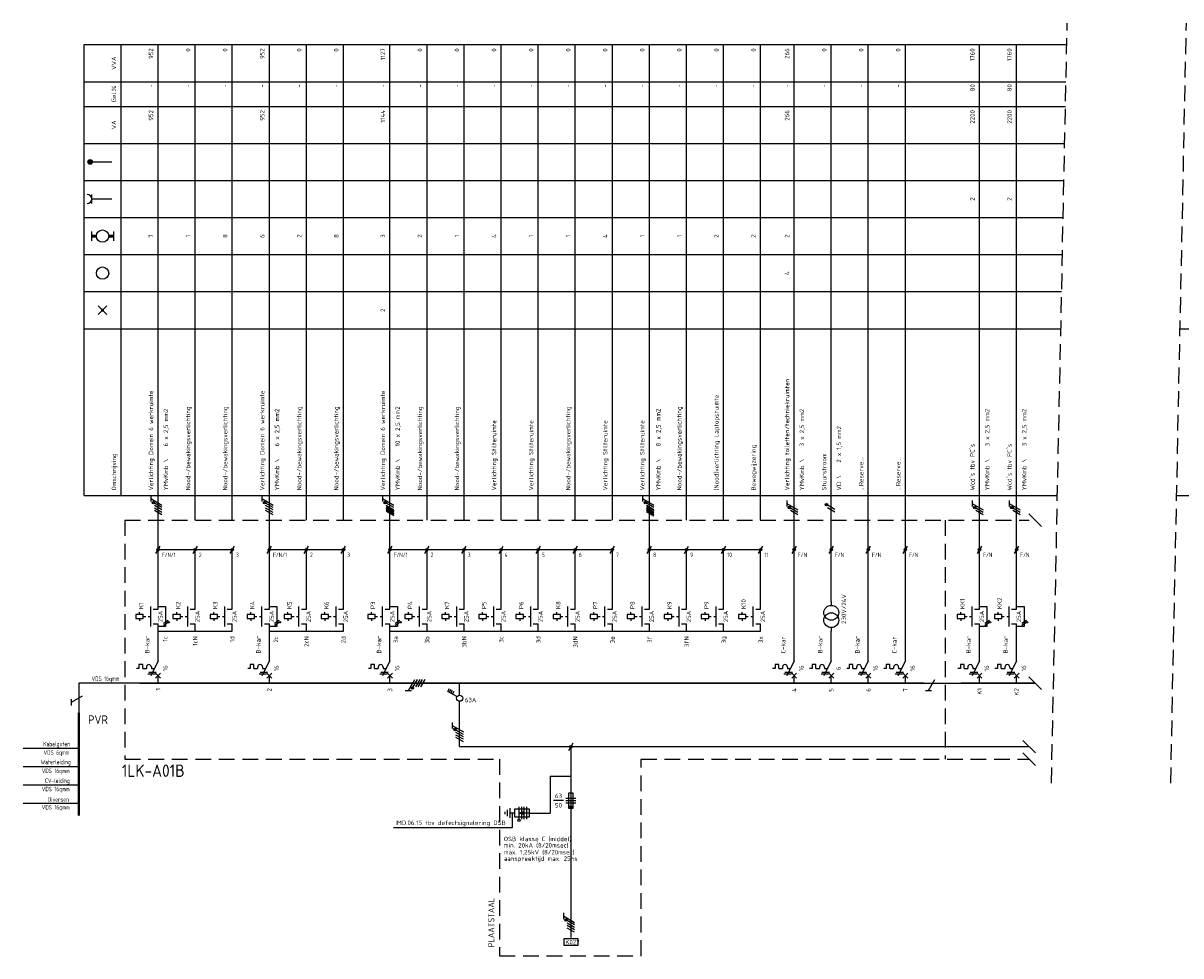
# Model space of a CAD drawing. Extents: x -1224 to 18134, y -20786 to 3554.
# Tile 41 of 88: x 2958 to 3426, y -616 to -239. Entities that reach past the tile are written whole.
import ezdxf
from ezdxf.enums import TextEntityAlignment as Align

# ---------------------------------------------------------------- set-up
doc = ezdxf.new("R2010")
doc.units = 0
doc.linetypes.add('HIDDEN', pattern=[9.525, 6.35, -3.175])
doc.linetypes.add('STABI11', pattern=[2, 1, -1])
doc.layers.get('0').update_dxf_attribs({"linetype": 'CONTINUOUS'})
for name, color, linetype in [('E-principe', 3, 'CONTINUOUS'), ('E-tekst', 2, 'CONTINUOUS'), ('EL$1----', 3, 'CONTINUOUS'), ('EL$1----_1LK-A02', 3, 'CONTINUOUS'), ('EL$1----_1LK-A08', 3, 'CONTINUOUS'), ('kast', 1, 'CONTINUOUS')]:
    doc.layers.add(name, color=color, linetype=linetype)
doc.styles.add('BURO-018', font='ISO.shx', dxfattribs={"height": 1.8})
doc.styles.add('BURO-035', font='ISO.shx', dxfattribs={"height": 3.5})
doc.styles.add('BURO-050', font='ISO.shx', dxfattribs={"height": 5})
doc.styles.get("Standard").update_dxf_attribs({"font": 'iso.shx'})

# ---------------------------------------------------------------- blocks, each defined once
blk = doc.blocks.new('RAIL3')
at = {"color": 0, "linetype": 'Continuous'}
for p, q in [((-6, 0), (6, 0)), ((1.73, 3), (-0.87, -1.5)), ((2.98, 3), (0.48, 3))]:
    blk.add_line(p, q, dxfattribs=at)
blk = doc.blocks.new('E00515')
at = {"color": 0, "linetype": 'Continuous'}
for p, q in [((6, 1.5), (0, 1.5)), ((0, 1.5), (0, -1.5)), ((0, 0), (4, 0)), ((1.25, -2.5), (1.25, 2.5)), ((2.25, -2.5), (2.25, 2.5)), ((4, 0), (2.5, 0.5)), ((2.5, -0.5), (4, 0)), ((3.25, -2.5), (3.25, 2.5)), ((4.25, -2.5), (4.25, 2.5)), ((6, -1.5), (6, 1.5)), ((6, 0), (8, 0)), ((8, -2), (8, 2)), ((9, -1.25), (9, 1.25)), ((10, -0.5), (10, 0.5)), ((0, -1.5), (6, -1.5))]:
    blk.add_line(p, q, dxfattribs=at)
blk.add_circle((4.25, 3), 0.5, dxfattribs=at)
blk = doc.blocks.new('HL3')
at = {"color": 0, "linetype": 'Continuous'}
for p, q in [((-3, 6.98), (-3, 4.48)), ((-3, 5.73), (1.5, 3.13)), ((1.5, 2.13), (-1.5, 3.87)), ((1.5, 1.13), (-1.5, 2.87)), ((1.5, 0.13), (-1.5, 1.87)), ((1.5, -0.87), (-1.5, 0.87))]:
    blk.add_line(p, q, dxfattribs=at)
at = {"color": 0, "linetype": 'Continuous', "const_width": 0.5}
blk.add_lwpolyline([(-1.68, 4.12, 1), (-2.18, 4.12, 1)], format="xyb", close=True, dxfattribs=at)
at = {"color": 0, "linetype": 'Continuous'}
blk.add_circle((-1.93, 4.12), 0.5, dxfattribs=at)
blk = doc.blocks.new('L1')
at = {"color": 0, "linetype": 'Continuous'}
for p, q in [((-3, 73.98), (-3, 71.48)), ((-3, 72.73), (1.5, 70.13)), ((1.5, 69.13), (-1.5, 70.87)), ((1.5, 68.13), (-1.5, 69.87))]:
    blk.add_line(p, q, dxfattribs=at)
at = {"color": 0, "linetype": 'Continuous', "const_width": 0.5}
blk.add_lwpolyline([(-1.68, 71.12, 1), (-2.18, 71.12, 1)], format="xyb", close=True, dxfattribs=at)
at = {"color": 0, "linetype": 'Continuous'}
blk.add_circle((-1.93, 71.12), 0.5, dxfattribs=at)
blk = doc.blocks.new('00P')
at = {"color": 0, "linetype": 'Continuous'}
for p, q in [((0, 31), (3, 31)), ((3, 31), (3, 23)), ((3, 23), (0, 23))]:
    blk.add_line(p, q, dxfattribs=at)
blk = doc.blocks.new('0302A1_')
at = {"color": 0, "linetype": 'Continuous'}
blk.add_line((-0.87, -1.5), (0.87, 1.5), dxfattribs=at)
at = {"color": 0, "const_width": 0.5}
blk.add_lwpolyline([(-0.25, 0, 1), (0.25, 0, 1)], format="xyb", close=True, dxfattribs=at)
at = {"color": 0, "linetype": 'Continuous'}
blk.add_circle((0, 0), 0.5, dxfattribs=at)
blk = doc.blocks.new('L3')
at = {"color": 0, "linetype": 'Continuous'}
for p, q in [((-3, 75.98), (-3, 73.48)), ((-3, 74.73), (1.5, 72.13)), ((1.5, 71.13), (-1.5, 72.87)), ((1.5, 70.13), (-1.5, 71.87)), ((1.5, 69.13), (-1.5, 70.87)), ((1.5, 68.13), (-1.5, 69.87))]:
    blk.add_line(p, q, dxfattribs=at)
at = {"color": 0, "linetype": 'Continuous', "const_width": 0.5}
blk.add_lwpolyline([(-1.68, 73.12, 1), (-2.18, 73.12, 1)], format="xyb", close=True, dxfattribs=at)
at = {"color": 0, "linetype": 'Continuous'}
blk.add_circle((-1.93, 73.12), 0.5, dxfattribs=at)
blk = doc.blocks.new('B26')
at = {"color": 0, "linetype": 'Continuous'}
for p, q in [((0, 9), (0, 21)), ((-7.75, 6), (-8.75, 6)), ((-7.75, 7.5), (-7.75, 6)), ((-6.25, 7.5), (-7.75, 7.5)), ((-6.25, 6), (-6.25, 7.5)), ((-6.25, 6), (-4.75, 6)), ((-4.75, 6.5), (-4.75, 6)), ((0, 9), (-3, 3)), ((-2.75, 6.5), (-2.75, 6)), ((-2.75, 6), (-1.5, 6)), ((-4.125, 3.75), (-1.125, 3.75)), ((-3.75, 4.5), (-0.75, 4.5)), ((-1, 4), (1, 2)), ((-1, 2), (1, 4)), ((0, 0), (0, 3))]:
    blk.add_line(p, q, dxfattribs=at)
blk.add_arc((-3.75, 6.5), 1, 0, 180, dxfattribs=at)
at = {"color": 1, "style": 'BURO-018'}
blk.add_attdef('E_VRIJ1', (-3.548, 12), '', height=1.8, rotation=90, dxfattribs=at)
at = {"color": 1, "linetype": 'Continuous', "style": 'BURO-018'}
blk.add_attdef('E_IIA', text='', height=1.8, rotation=90, dxfattribs=at).set_placement((2, 6), align=Align.TOP_CENTER)
blk = doc.blocks.new('M2')
at = {"color": 0, "linetype": 'Continuous'}
for p, q in [((0, 30), (0, 33)), ((-7.5, 27.75), (-7.5, 28.75)), ((-3, 23), (-3, 31)), ((-2, 30), (0, 30)), ((-6, 27.75), (-9, 27.75)), ((-9, 27.75), (-9, 26.25)), ((-9, 26.25), (-6, 26.25)), ((-7.5, 26.25), (-7.5, 25.25)), ((-6, 26.25), (-6, 27.75)), ((-6, 27.25), (-6, 27.25)), ((-2, 24), (0, 24)), ((0, 21), (0, 24))]:
    blk.add_line(p, q, dxfattribs=at)
at = {"color": 0, "linetype": 'STABI11'}
blk.add_line((-6, 27), (-3, 27), dxfattribs=at)
at = {"color": 1, "linetype": 'Continuous', "style": 'BURO-018'}
blk.add_attdef('E_VRIJ1', (-6, 30), '', height=1.8, rotation=90, dxfattribs=at)
blk.add_attdef('E_IMS', text='', height=1.8, rotation=90, dxfattribs=at).set_placement((0, 27), align=Align.TOP_CENTER)
blk = doc.blocks.new('b1s')
at = {"color": 0, "linetype": 'Continuous'}
blk.add_line((0, 33), (0, 54), dxfattribs=at)
blk = doc.blocks.new('m1s')
at = {"color": 0, "linetype": 'Continuous'}
blk.add_line((0, 54), (0, 66), dxfattribs=at)
blk = doc.blocks.new('m1')
at = {"color": 0, "linetype": 'Continuous'}
blk.add_line((0, 21), (0, 33), dxfattribs=at)
blk = doc.blocks.new('M13')
at = {"color": 0, "linetype": 'Continuous'}
for p, q in [((0, 33), (0, 31.5)), ((0, 22.5), (0, 21))]:
    blk.add_line(p, q, dxfattribs=at)
for centre in [(0, 28.5), (0, 25.5)]:
    blk.add_circle(centre, 3, dxfattribs=at)
at = {"color": 1, "linetype": 'Continuous', "style": 'BURO-018'}
blk.add_attdef('E_VRIJ1', (6, 24), '', height=1.8, rotation=90, dxfattribs=at)
blk = doc.blocks.new('KOLNR1')
at = {"color": 0, "linetype": 'Continuous'}
for p, q in [((1.41, -1.41), (-1.41, 1.41)), ((-1.41, -1.41), (1.41, 1.41))]:
    blk.add_line(p, q, dxfattribs=at)
at = {"color": 0, "linetype": 'Continuous', "const_width": 0.5}
blk.add_lwpolyline([(-0.25, 0, 1), (0.25, 0, 1)], format="xyb", close=True, dxfattribs=at)
blk = doc.blocks.new('KOLNR3')
at = {"color": 0, "linetype": 'Continuous'}
blk.add_circle((0, 0), 2, dxfattribs=at)
blk = doc.blocks.new('KOLNR5')
at = {"color": 0, "linetype": 'Continuous'}
for p, q in [((-3.5, -1.5), (-3.5, 1.5)), ((3.5, 1.5), (3.5, -1.5))]:
    blk.add_line(p, q, dxfattribs=at)
at = {"color": 0, "linetype": 'Continuous', "const_width": 1}
for points in [[(-2, 0), (-3.5, 0)], [(2, 0), (3.5, 0)]]:
    blk.add_lwpolyline(points, dxfattribs=at)
at = {"color": 0, "linetype": 'Continuous'}
blk.add_circle((0, 0), 2, dxfattribs=at)
blk = doc.blocks.new('KOLNR6')
at = {"color": 0, "linetype": 'Continuous'}
for p, q in [((-3.5, -1.5), (-3.5, 1.5)), ((3, 0), (-3.5, 0))]:
    blk.add_line(p, q, dxfattribs=at)
blk.add_arc((-5, 0), 1.5, 270, 90, dxfattribs=at)
blk = doc.blocks.new('KOLNR8')
at = {"color": 0, "linetype": 'Continuous'}
blk.add_line((-4, 0), (3, 0), dxfattribs=at)
at = {"color": 0, "linetype": 'Continuous', "const_width": 0.75}
blk.add_lwpolyline([(-4, -0.375, 1), (-4, 0.375, 1)], format="xyb", close=True, dxfattribs=at)
at = {"color": 0, "linetype": 'Continuous'}
blk.add_circle((-4, 0), 0.75, dxfattribs=at)
blk = doc.blocks.new('1P')
at = {"color": 0, "linetype": 'Continuous'}
blk.add_line((1.5, 0.87), (-1.5, -0.87), dxfattribs=at)
blk = doc.blocks.new('072102')
at = {"color": 0, "linetype": 'Continuous'}
for p, q in [((-1, 0), (-1, -6)), ((1, 0), (-1, 0)), ((1, -6), (1, 0)), ((-3, -3), (-7, -3)), ((-1, -6), (1, -6)), ((-1, -6), (1, -6))]:
    blk.add_line(p, q, dxfattribs=at)
blk.add_solid([(-1, -6), (-1, -5), (1, -6), (1, -5)], dxfattribs=at)
at = {"color": 0, "linetype": 'Continuous', "style": 'BURO-018', "flags": 1}
for tag, p in [('E_ID', (0, 0)), ('E_MATCODE', (0, -5))]:
    blk.add_attdef(tag, p, '', height=1.8, dxfattribs=at)
at = {"color": 0, "linetype": 'Continuous', "style": 'BURO-018'}
blk.add_attdef('E_ISPH', text='', height=1.8, dxfattribs=at).set_placement((-5, -2), align=Align.CENTER)
blk.add_attdef('E_ISP', text='', height=1.8, dxfattribs=at).set_placement((-5, -4), align=Align.TOP_CENTER)
blk.add_attdef('E_KODE', text='', height=1.8, dxfattribs=at).set_placement((3, -3), align=Align.MIDDLE_LEFT)
blk = doc.blocks.new('0721013F')
at = {"color": 0, "linetype": 'Continuous'}
for p, q in [((-2, -2), (2, -2)), ((-2, -3), (2, -3)), ((2, -4), (-2, -4))]:
    blk.add_line(p, q, dxfattribs=at)

msp = doc.modelspace()

# ---------------------------------------------------------------- linework, layer by layer
at = {"layer": 'E-principe'}
for p, q in [((3004.8, -506), (2980.24, -506)), ((2980.24, -532.47), (2957.68, -532.47)), ((2980.24, -539.87), (2957.68, -539.87)), ((2980.24, -547.26), (2957.68, -547.26)), ((2980.24, -554.66), (2957.68, -554.66))]:
    msp.add_line(p, q, dxfattribs=at)
at = {"layer": 'E-principe', "const_width": 1}
msp.add_lwpolyline([(2980.24, -518), (2980.24, -559.64)], dxfattribs=at)
at = {"layer": 'EL$1----', "linetype": 'HIDDEN'}
for p, q in [((3373.82, -546.51), (3380.18, -238.8)), ((3422.07, -546.51), (3428.42, -238.8))]:
    msp.add_line(p, q, dxfattribs=at)
at = {"layer": 'EL$1----'}
for p, q in [((3104.62, -434.43), (3107.62, -436.16)), ((3104.62, -434.76), (3107.62, -436.5)), ((3104.62, -435.43), (3107.62, -437.16)), ((3209.87, -434.43), (3212.87, -436.16)), ((3209.87, -435.43), (3212.87, -437.16)), ((3104.62, -435.76), (3107.62, -437.5)), ((3104.62, -436.43), (3107.62, -438.16)), ((3209.87, -436.47), (3212.87, -438.2)), ((3369.74, -442.53), (3364.67, -437.47)), ((3027.3, -452), (3012.3, -452)), ((3042.3, -452), (3027.3, -452)), ((3072.3, -452), (3057.3, -452)), ((3087.3, -452), (3072.3, -452)), ((3121.12, -452), (3106.12, -452)), ((3196.62, -452), (3121.12, -452)), ((3256.12, -452), (3210.62, -452)), ((3369.74, -508.53), (3364.67, -503.47)), ((3322.2, -506), (3337.2, -506)), ((3367.33, -534.23), (3362.27, -529.16)), ((3134.32, -531.69), (3364.8, -531.69)), ((3179.32, -531.69), (3179.32, -608.97)), ((3367.33, -539.27), (3362.27, -534.2)), ((3170.95, -543.7), (3179.32, -543.7)), ((3170.95, -543.7), (3170.95, -558.56)), ((3155.58, -558.56), (3155.58, -564.57)), ((3162.58, -558.56), (3170.95, -558.56)), ((3155.58, -564.57), (3107.52, -564.57))]:
    msp.add_line(p, q, dxfattribs=at)
at = {"layer": 'EL$1----', "linetype": 'Continuous'}
for p, q in [((3286.2, -435.71), (3283.2, -433.98)), ((3286.2, -436.71), (3283.2, -434.98)), ((3129.57, -509.34), (3130.27, -508.13)), ((3133.24, -511.46), (3129.57, -509.34)), ((3130.18, -509.69), (3130.88, -508.48)), ((3130.79, -510.04), (3131.49, -508.83)), ((3131.39, -510.39), (3132.09, -509.18)), ((3134.32, -510.75), (3134.32, -506)), ((3134.32, -531.69), (3134.32, -513.42)), ((3176.32, -598.99), (3176.32, -601.49)), ((3176.32, -600.24), (3180.82, -602.84)), ((3180.82, -603.84), (3177.82, -602.11)), ((3180.82, -604.84), (3177.82, -603.11)), ((3180.82, -605.84), (3177.82, -604.11)), ((3180.82, -606.84), (3177.82, -605.11))]:
    msp.add_line(p, q, dxfattribs=at)
at = {"layer": 'EL$1----', "color": 1, "linetype": 'Continuous'}
for p, q in [((3324.07, -509), (3326.67, -504.5)), ((3322.82, -509), (3325.32, -509))]:
    msp.add_line(p, q, dxfattribs=at)
at = {"layer": 'EL$1----', "linetype": 'Continuous', "const_width": 0.5}
for points in [[(3283.02, -433.73, 1), (3282.52, -433.73, 1)], [(3177.64, -601.86, 1), (3177.14, -601.86, 1)]]:
    msp.add_lwpolyline(points, format="xyb", close=True, dxfattribs=at)
at = {"layer": 'EL$1----', "linetype": 'Continuous'}
for centre, radius in [((3282.77, -433.73), 0.5), ((3134.32, -512.08), 1.25), ((3177.39, -601.86), 0.5)]:
    msp.add_circle(centre, radius, dxfattribs=at)
at = {"layer": 'EL$1----'}
for centre in [(3016.57, -481.34), (3061.57, -481.34), (3110.39, -481.34), (3348.97, -481.34), (3363.97, -481.34)]:
    msp.add_circle(centre, 0.283, dxfattribs=at)
at = {"layer": 'EL$1----_1LK-A02', "color": 1}
for p, q in [((2982.3, -247.5), (3380, -247.5)), ((2982.3, -430), (2982.3, -247.5)), ((2997.3, -430), (2997.3, -247.5)), ((2982.3, -262.5), (3379.69, -262.5)), ((2982.3, -272.5), (3379.48, -272.5)), ((2982.3, -287.5), (3379.17, -287.5)), ((2982.3, -302.5), (3378.86, -302.5)), ((2982.3, -317.5), (3378.55, -317.5)), ((2982.3, -332.5), (3378.24, -332.5)), ((2982.3, -347.5), (3377.93, -347.5)), ((2982.3, -362.5), (3377.62, -362.5)), ((3425.87, -362.5), (3771, -362.5)), ((2982.3, -430), (3376.23, -430)), ((3424.47, -430), (3771, -430))]:
    msp.add_line(p, q, dxfattribs=at)
at = {"layer": 'EL$1----_1LK-A02'}
for p, q in [((3012.3, -440), (3012.3, -247.5)), ((3027.3, -440), (3027.3, -247.5)), ((3042.3, -440), (3042.3, -247.5)), ((3057.3, -440), (3057.3, -247.5)), ((3072.3, -440), (3072.3, -247.5)), ((3087.3, -440), (3087.3, -247.5)), ((3106.12, -440), (3106.12, -247.5)), ((3121.12, -440), (3121.12, -247.5)), ((3136.12, -440), (3136.12, -247.5)), ((3151.12, -440), (3151.12, -247.5)), ((3166.12, -440), (3166.12, -247.5)), ((3181.12, -440), (3181.12, -247.5)), ((3196.12, -440), (3196.12, -247.5)), ((3211.12, -452.25), (3211.12, -247.5)), ((3226.12, -440), (3226.12, -247.5)), ((3241.12, -440), (3241.12, -247.5)), ((3256.12, -440), (3256.12, -247.5)), ((3269.7, -440), (3269.7, -247.5)), ((3284.7, -440), (3284.7, -247.5)), ((3299.7, -440), (3299.7, -247.5)), ((3314.7, -440), (3314.7, -247.5)), ((3344.7, -440), (3344.7, -247.5)), ((3359.7, -440), (3359.7, -247.5)), ((3012.3, -485), (3027.3, -485)), ((3027.3, -485), (3042.3, -485)), ((3057.3, -485), (3072.3, -485)), ((3072.3, -485), (3087.3, -485)), ((3106.12, -485), (3256.12, -485))]:
    msp.add_line(p, q, dxfattribs=at)
at = {"layer": 'EL$1----_1LK-A02', "color": 1, "linetype": 'HIDDEN'}
for p, q in [((2998.8, -440), (3364.8, -440)), ((2998.8, -440), (2998.8, -536.73)), ((3330.77, -440), (3330.77, -536.73))]:
    msp.add_line(p, q, dxfattribs=at)
at = {"layer": 'EL$1----_1LK-A02'}
for points in [[(3019.8, -506, 0.7, 0.7, 0), (3004.8, -506, 0.7, 0.7, 0)], [(3034.8, -506, 0.7, 0.7, 0), (3019.8, -506, 0.7, 0.7, 0)], [(3049.8, -506, 0.7, 0.7, 0), (3034.8, -506, 0.7, 0.7, 0)], [(3064.8, -506, 0.7, 0.7, 0), (3049.8, -506, 0.7, 0.7, 0)], [(3079.8, -506, 0.7, 0.7, 0), (3064.8, -506, 0.7, 0.7, 0)], [(3094.8, -506, 0.7, 0.7, 0), (3079.8, -506, 0.7, 0.7, 0)], [(3109.8, -506, 0.7, 0.7, 0), (3094.8, -506, 0.7, 0.7, 0)], [(3113.62, -506, 0.7, 0.7, 0), (3098.62, -506, 0.7, 0.7, 0)], [(3124.8, -506, 0.7, 0.7, 0), (3109.8, -506, 0.7, 0.7, 0)], [(3128.62, -506, 0.7, 0.7, 0), (3113.62, -506, 0.7, 0.7, 0)], [(3139.8, -506, 0.7, 0.7, 0), (3124.8, -506, 0.7, 0.7, 0)], [(3154.8, -506, 0.7, 0.7, 0), (3139.8, -506, 0.7, 0.7, 0)], [(3169.8, -506, 0.7, 0.7, 0), (3154.8, -506, 0.7, 0.7, 0)], [(3184.8, -506, 0.7, 0.7, 0), (3169.8, -506, 0.7, 0.7, 0)], [(3199.8, -506, 0.7, 0.7, 0), (3184.8, -506, 0.7, 0.7, 0)], [(3214.8, -506, 0.7, 0.7, 0), (3199.8, -506, 0.7, 0.7, 0)], [(3229.8, -506, 0.7, 0.7, 0), (3214.8, -506, 0.7, 0.7, 0)], [(3244.8, -506, 0.7, 0.7, 0), (3229.8, -506, 0.7, 0.7, 0)], [(3259.8, -506, 0.7, 0.7, 0), (3244.8, -506, 0.7, 0.7, 0)], [(3270.63, -506, 0.7, 0.7, 0), (3255.63, -506, 0.7, 0.7, 0)], [(3277.2, -506, 0.7, 0.7, 0), (3262.2, -506, 0.7, 0.7, 0)], [(3292.2, -506, 0.7, 0.7, 0), (3277.2, -506, 0.7, 0.7, 0)], [(3307.2, -506, 0.7, 0.7, 0), (3292.2, -506, 0.7, 0.7, 0)], [(3322.2, -506, 0.7, 0.7, 0), (3307.2, -506, 0.7, 0.7, 0)], [(3352.2, -506, 0.7, 0.7, 0), (3337.2, -506, 0.7, 0.7, 0)], [(3367.2, -506, 0.7, 0.7, 0), (3352.2, -506, 0.7, 0.7, 0)]]:
    msp.add_lwpolyline(points, format="xyseb", dxfattribs=at)
at = {"layer": 'EL$1----_1LK-A08', "color": 2}
for p, q in [((3176.56, -609.42), (3182.09, -609.42)), ((3176.56, -612.26), (3176.56, -609.42)), ((3182.09, -612.26), (3176.56, -612.26)), ((3182.09, -609.42), (3182.09, -612.26))]:
    msp.add_line(p, q, dxfattribs=at)
at = {"layer": 'kast', "color": 1, "linetype": 'HIDDEN'}
for p, q in [((2998.8, -536.73), (3150.48, -536.73)), ((3207.72, -536.73), (3364.8, -536.73))]:
    msp.add_line(p, q, dxfattribs=at)
at = {"layer": 'kast', "linetype": 'HIDDEN'}
for p, q in [((3150.48, -536.73), (3150.48, -616.39)), ((3207.72, -616.39), (3207.72, -536.73)), ((3150.48, -616.39), (3207.72, -616.39))]:
    msp.add_line(p, q, dxfattribs=at)

# ---------------------------------------------------------------- block references
at = {"layer": 'E-principe', "xscale": -1, "rotation": 90}
msp.add_blockref('RAIL3', (2980.24, -512), dxfattribs=at)
at = {"layer": 'EL$1----'}
for name, p in [('L3', (3012.3, -506)), ('L3', (3057.3, -506)), ('L3', (3106.12, -506)), ('L3', (3211.37, -506)), ('L1', (3269.7, -506)), ('L1', (3344.7, -506)), ('L1', (3359.7, -506)), ('0302A1_', (3012.3, -452)), ('0302A1_', (3027.3, -452)), ('0302A1_', (3042.3, -452)), ('0302A1_', (3057.3, -452)), ('0302A1_', (3057.3, -452)), ('0302A1_', (3072.3, -452)), ('0302A1_', (3087.3, -452)), ('0302A1_', (3106.12, -452)), ('0302A1_', (3106.12, -452)), ('0302A1_', (3121.12, -452)), ('0302A1_', (3136.12, -452)), ('0302A1_', (3151.12, -452)), ('0302A1_', (3166.12, -452)), ('0302A1_', (3181.12, -452)), ('0302A1_', (3196.12, -452)), ('0302A1_', (3211.12, -452)), ('0302A1_', (3226.12, -452)), ('0302A1_', (3241.12, -452)), ('0302A1_', (3256.12, -452)), ('0302A1_', (3269.7, -452)), ('0302A1_', (3269.7, -452)), ('0302A1_', (3284.7, -452)), ('0302A1_', (3284.7, -452)), ('0302A1_', (3299.7, -452)), ('0302A1_', (3299.7, -452)), ('0302A1_', (3314.7, -452)), ('0302A1_', (3314.7, -452)), ('0302A1_', (3344.7, -452)), ('0302A1_', (3344.7, -452)), ('0302A1_', (3359.7, -452)), ('0302A1_', (3359.7, -452)), ('00P', (3012.3, -506)), ('00P', (3057.3, -506)), ('00P', (3106.12, -506)), ('00P', (3344.7, -506)), ('00P', (3359.7, -506)), ('HL3', (3134.32, -528.85)), ('0302A1_', (3179.32, -531.69)), ('0721013F', (3179.32, -550.55))]:
    msp.add_blockref(name, p, dxfattribs=at)
at = {"layer": 'EL$1----', "xscale": 0.6399999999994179, "yscale": 0.6399999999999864, "zscale": 0.6400000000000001}
for p in [(3015.38, -481.25), (3015.38, -482.03), (3060.38, -481.25), (3060.38, -482.03), (3109.2, -481.25), (3109.2, -482.03), (3347.79, -481.25), (3347.79, -482.03), (3362.79, -481.25), (3362.79, -482.03)]:
    msp.add_blockref('1P', p, dxfattribs=at)
at = {"layer": 'EL$1----', "color": 1, "rotation": 90}
msp.add_blockref('HL3', (3119.3, -506), dxfattribs=at)
at = {"layer": 'EL$1----'}
ref = msp.add_blockref('072102', (3179.32, -550.55), dxfattribs=at)
ref.add_attrib('E_ISPH', '63', dxfattribs={"layer": '0', "color": 1, "linetype": 'Continuous', "height": 1.8, "style": 'BURO-018'}).set_placement((3174.32, -552.55), align=Align.CENTER)
ref.add_attrib('E_ISP', '50', dxfattribs={"layer": '0', "color": 1, "linetype": 'Continuous', "height": 1.8, "style": 'BURO-018'}).set_placement((3174.32, -554.55), align=Align.TOP_CENTER)
at = {"layer": 'EL$1----', "rotation": 180}
msp.add_blockref('E00515', (3162.58, -558.56), dxfattribs=at)
at = {"layer": 'EL$1----_1LK-A02', "xscale": 1.25, "yscale": 1.25, "zscale": 1.25}
for name, p in [('KOLNR8', (2989.8, -295)), ('KOLNR6', (2989.8, -310)), ('KOLNR5', (2989.8, -325)), ('KOLNR3', (2989.8, -340)), ('KOLNR1', (2989.8, -355))]:
    msp.add_blockref(name, p, dxfattribs=at)
at = {"layer": 'EL$1----_1LK-A02'}
for name, p in [('m1s', (3012.3, -506)), ('m1s', (3057.3, -506)), ('m1s', (3106.12, -506)), ('m1s', (3269.7, -506)), ('m1s', (3284.7, -506)), ('m1s', (3299.7, -506)), ('m1s', (3314.7, -506)), ('m1s', (3344.7, -506)), ('m1s', (3359.7, -506)), ('b1s', (3012.3, -506)), ('b1s', (3027.3, -506)), ('b1s', (3042.3, -506)), ('b1s', (3057.3, -506)), ('b1s', (3072.3, -506)), ('b1s', (3087.3, -506)), ('b1s', (3106.12, -506)), ('b1s', (3121.12, -506)), ('b1s', (3136.12, -506)), ('b1s', (3151.12, -506)), ('b1s', (3166.12, -506)), ('b1s', (3181.12, -506)), ('b1s', (3196.12, -506)), ('b1s', (3211.12, -506)), ('b1s', (3226.12, -506)), ('b1s', (3241.12, -506)), ('b1s', (3256.12, -506)), ('b1s', (3269.7, -506)), ('b1s', (3284.7, -506)), ('b1s', (3299.7, -506)), ('b1s', (3314.7, -506)), ('b1s', (3344.7, -506)), ('b1s', (3359.7, -506)), ('m1', (3269.7, -506)), ('m1', (3299.7, -506)), ('m1', (3314.7, -506))]:
    msp.add_blockref(name, p, dxfattribs=at)
for name, p, values in [('M2', (3012.3, -506), {'E_IMS': '25A', 'E_VRIJ1': 'K1'}), ('M2', (3027.3, -506), {'E_IMS': '25A', 'E_VRIJ1': 'K2'}), ('M2', (3042.3, -506), {'E_IMS': '25A', 'E_VRIJ1': 'K3'}), ('M2', (3057.3, -506), {'E_IMS': '25A', 'E_VRIJ1': 'K4'}), ('M2', (3072.3, -506), {'E_IMS': '25A', 'E_VRIJ1': 'K5'}), ('M2', (3087.3, -506), {'E_IMS': '25A', 'E_VRIJ1': 'K6'}), ('M2', (3106.12, -506), {'E_IMS': '25A', 'E_VRIJ1': 'P3'}), ('M2', (3121.12, -506), {'E_IMS': '25A', 'E_VRIJ1': 'P4'}), ('M2', (3136.12, -506), {'E_IMS': '25A', 'E_VRIJ1': 'K7'}), ('M2', (3151.12, -506), {'E_IMS': '25A', 'E_VRIJ1': 'P5'}), ('M2', (3166.12, -506), {'E_IMS': '25A', 'E_VRIJ1': 'P6'}), ('M2', (3181.12, -506), {'E_IMS': '25A', 'E_VRIJ1': 'K8'}), ('M2', (3196.12, -506), {'E_IMS': '25A', 'E_VRIJ1': 'P7'}), ('M2', (3211.12, -506), {'E_IMS': '25A', 'E_VRIJ1': 'P8'}), ('M2', (3226.12, -506), {'E_IMS': '25A', 'E_VRIJ1': 'K9'}), ('M2', (3241.12, -506), {'E_IMS': '25A', 'E_VRIJ1': 'P9'}), ('M2', (3256.12, -506), {'E_IMS': '25A', 'E_VRIJ1': 'K10'}), ('M13', (3284.7, -506), {'E_VRIJ1': '230V/24V'}), ('M2', (3344.7, -506), {'E_IMS': '25A', 'E_VRIJ1': 'KK1'}), ('M2', (3359.7, -506), {'E_IMS': '25A', 'E_VRIJ1': 'KK2'}), ('B26', (3012.3, -506), {'E_IIA': '16', 'E_VRIJ1': 'B-kar'}), ('B26', (3057.3, -506), {'E_IIA': '16', 'E_VRIJ1': 'B-kar'}), ('B26', (3106.12, -506), {'E_IIA': '16', 'E_VRIJ1': 'B-kar'}), ('B26', (3269.7, -506), {'E_IIA': '16', 'E_VRIJ1': 'C-kar'}), ('B26', (3284.7, -506), {'E_IIA': '6', 'E_VRIJ1': 'B-kar'}), ('B26', (3299.7, -506), {'E_IIA': '16', 'E_VRIJ1': 'B-kar'}), ('B26', (3314.7, -506), {'E_IIA': '16', 'E_VRIJ1': 'C-kar'}), ('B26', (3344.7, -506), {'E_IIA': '16', 'E_VRIJ1': 'B-kar'}), ('B26', (3359.7, -506), {'E_IIA': '16', 'E_VRIJ1': 'B-kar'})]:
    msp.add_blockref(name, p, dxfattribs=at).add_auto_attribs(values)

# ---------------------------------------------------------------- texts
at = {"layer": 'E-principe', "color": 2, "style": 'BURO-035'}
msp.add_text('PVR', height=3.5, dxfattribs=at).set_placement((2983.94, -522.52))
at = {"layer": 'E-tekst', "color": 1, "width": 0.8}
for s, p in [('F/N/1', (3013.79, -454.95)), ('2', (3028.79, -454.95)), ('3', (3043.79, -454.95)), ('F/N/1', (3058.79, -454.95)), ('2', (3073.79, -454.95)), ('3', (3088.79, -454.95)), ('F/N/1', (3107.61, -454.95)), ('2', (3122.61, -454.95)), ('3', (3137.61, -454.95)), ('4', (3152.61, -454.95)), ('5', (3167.61, -454.95)), ('6', (3182.61, -454.95)), ('7', (3197.61, -454.95)), ('8', (3212.61, -454.95)), ('9', (3227.61, -454.95)), ('10', (3242.61, -454.95)), ('11', (3257.61, -454.95)), ('F/N', (3271.2, -454.95)), ('F/N', (3286.2, -454.95)), ('F/N', (3301.2, -454.95)), ('F/N', (3316.2, -454.95)), ('F/N', (3346.2, -454.95)), ('F/N', (3361.2, -454.95)), ('VDS 16qmm', (2985.38, -505.09)), ('VDS 6qmm', (2965.93, -534.96)), ('Kabelgoten', (2965.82, -531.53)), ('Waterleiding', (2964.8, -538.82)), ('VDS 16qmm', (2965.21, -542.35)), ('VDS 16qmm', (2965.21, -549.75)), ('CV-leiding', (2966.54, -546.37)), ('Diversen', (2967.68, -554)), ('VDS 16qmm', (2965.21, -557.14))]:
    msp.add_text(s, height=1.8, dxfattribs=at).set_placement(p)
at = {"layer": 'EL$1----', "color": 1, "style": 'BURO-018'}
msp.add_text('63A', height=1.8, dxfattribs=at).set_placement((3138.75, -511.92), align=Align.TOP_CENTER)
for s, p in [('IMD.06.15 tbv defectsignalering OSB', (3108.3, -563.4)), ('OSB klasse C (middel)', (3152.2, -569.96)), ('min. 20kA (8/20msec)', (3152.2, -572.54)), ('aanspreektijd max. 25ns', (3152.2, -577.93)), ('max. 1,25kV (8/20msec)', (3152.2, -575.32))]:
    msp.add_text(s, height=1.8, dxfattribs=at).set_placement(p)
msp.add_text('K027', height=1.8, dxfattribs=at).set_placement((3177.1, -609.91), align=Align.TOP_LEFT)
at = {"layer": 'EL$1----_1LK-A02', "color": 1, "style": 'BURO-018'}
for s, p in [('VVA', (2995.3, -255)), ('Gel.%', (2995.3, -267.5)), ('VA', (2995.3, -280)), ('2', (3342.7, -310)), ('2', (3357.7, -310)), ('7', (3010.3, -325)), ('1', (3025.3, -325)), ('8', (3040.3, -325)), ('6', (3055.3, -325)), ('2', (3070.3, -325)), ('8', (3085.3, -325)), ('3', (3104.12, -325)), ('2', (3119.12, -325)), ('1', (3134.12, -325)), ('4', (3149.12, -325)), ('1', (3164.12, -325)), ('1', (3179.12, -325)), ('4', (3194.12, -325)), ('1', (3209.12, -325)), ('1', (3224.12, -325)), ('2', (3239.12, -325)), ('2', (3254.12, -325)), ('2', (3267.7, -325)), ('4', (3267.7, -340)), ('2', (3104.12, -355))]:
    msp.add_text(s, height=1.8, rotation=90, dxfattribs=at).set_placement(p, align=Align.CENTER)
for s, p in [('952', (3010.3, -249)), ('0', (3025.3, -249)), ('0', (3040.3, -249)), ('952', (3055.3, -249)), ('0', (3070.3, -249)), ('0', (3085.3, -249)), ('1127', (3104.12, -249)), ('0', (3119.12, -249)), ('0', (3134.12, -249)), ('0', (3149.12, -249)), ('0', (3164.12, -249)), ('0', (3179.12, -249)), ('0', (3194.12, -249)), ('0', (3209.12, -249)), ('0', (3224.12, -249)), ('0', (3239.12, -249)), ('0', (3254.12, -249)), ('266', (3267.7, -249)), ('0', (3282.7, -249)), ('0', (3297.7, -249)), ('0', (3312.7, -249)), ('1760', (3342.7, -249)), ('1760', (3357.7, -249)), ('-', (3010.3, -263.5)), ('-', (3025.3, -263.5)), ('-', (3040.3, -263.5)), ('-', (3055.3, -263.5)), ('-', (3070.3, -263.5)), ('-', (3085.3, -263.5)), ('-', (3104.12, -263.5)), ('-', (3119.12, -263.5)), ('-', (3134.12, -263.5)), ('-', (3149.12, -263.5)), ('-', (3164.12, -263.5)), ('-', (3179.12, -263.5)), ('-', (3194.12, -263.5)), ('-', (3209.12, -263.5)), ('-', (3224.12, -263.5)), ('-', (3239.12, -263.5)), ('-', (3254.12, -263.5)), ('-', (3267.7, -263.5)), ('-', (3282.7, -263.5)), ('-', (3297.7, -263.5)), ('-', (3312.7, -263.5)), ('80', (3342.7, -263.5)), ('80', (3357.7, -263.5)), ('952', (3010.3, -274)), ('952', (3055.3, -274)), ('1144', (3104.12, -274)), ('266', (3267.7, -274)), ('2200', (3342.7, -274)), ('2200', (3357.7, -274))]:
    msp.add_text(s, height=1.8, rotation=90, dxfattribs=at).set_placement(p, align=Align.RIGHT)
for s, p in [('Verlichting toiletten/techniekruimten', (3267.7, -428)), ('Verlichting Domein 6 werkruimte', (3010.3, -428)), ('Verlichting Domein 6 werkruimte', (3055.3, -428)), ('Verlichting Domein 6 werkruimte', (3104.12, -428)), ('(Nood)verlichting Laptopsruimte', (3239.12, -428)), ('Nood-/bewakingsverlichting', (3025.3, -428)), ('Nood-/bewakingsverlichting', (3040.3, -428)), ('Nood-/bewakingsverlichting', (3070.3, -428)), ('Nood-/bewakingsverlichting', (3085.3, -428)), ('Nood-/bewakingsverlichting', (3119.12, -428)), ('Nood-/bewakingsverlichting', (3134.12, -428)), ('Nood-/bewakingsverlichting', (3179.12, -428)), ('Nood-/bewakingsverlichting', (3224.12, -428)), ('YMvKmb \\    6 x 2,5 mm2', (3016.3, -428)), ('YMvKmb \\    6 x 2,5 mm2', (3061.3, -428)), ('YMvKmb \\    10 x 2,5 mm2', (3110.12, -428)), ('Verlichting Stilteruimte', (3149.12, -428)), ('Verlichting Stilteruimte', (3164.12, -428)), ('Verlichting Stilteruimte', (3194.12, -428)), ('Verlichting Stilteruimte', (3209.12, -428)), ('YMvKmb \\    8 x 2,5 mm2', (3215.62, -428)), ('YMvKmb \\    3 x 2,5 mm2', (3273.7, -428)), ('YMvKmb \\    3 x 2,5 mm2', (3348.7, -428)), ('YMvKmb \\    3 x 2,5 mm2', (3363.7, -428)), ('Bewegwijzering', (3254.12, -428)), ('VD \\    2 x 1,5 mm2', (3288.7, -428)), ('Wcd`s tbv PC`s', (3342.7, -428)), ('Wcd`s tbv PC`s', (3357.7, -428)), ('Omschrijving', (2995.3, -428)), ('Stuurstroom', (3282.7, -428)), ('...Reserve...', (3297.7, -428)), ('...Reserve...', (3312.7, -428))]:
    msp.add_text(s, height=1.8, rotation=90, dxfattribs=at).set_placement(p)
for s, p in [('1c', (3015.15, -487)), ('1d', (3042.3, -487)), ('2c', (3059.96, -487)), ('2d', (3087.3, -487)), ('3a', (3108.4, -487)), ('3b', (3121.12, -487)), ('3c', (3151.12, -487)), ('3d', (3166.12, -487)), ('3e', (3196.12, -487)), ('3f', (3211.12, -487)), ('3g', (3241.12, -487)), ('3x', (3256.12, -487)), ('1cN', (3027.3, -487)), ('2cN', (3072.3, -487)), ('3bN', (3136.12, -487)), ('3dN', (3181.12, -487)), ('3fN', (3226.12, -487)), ('1', (3012.3, -508)), ('2', (3057.3, -508)), ('3', (3106.12, -508)), ('4', (3269.7, -508)), ('5', (3284.7, -508)), ('6', (3299.7, -508)), ('7', (3314.7, -508)), ('K1', (3344.7, -508)), ('K2', (3359.7, -508))]:
    msp.add_text(s, height=1.8, rotation=90, dxfattribs=at).set_placement(p, align=Align.MIDDLE_RIGHT)
at = {"layer": 'kast', "color": 2, "style": 'BURO-050'}
msp.add_text('1LK-A01B', height=5, dxfattribs=at).set_placement((3023.04, -541.43), align=Align.MIDDLE_RIGHT)
at = {"layer": 'kast', "color": 2, "linetype": 'HIDDEN', "style": 'BURO-018'}
msp.add_text('PLAATSTAAL', height=2.5, rotation=90, dxfattribs=at).set_placement((3147.12, -592.94), align=Align.MIDDLE_RIGHT)

doc.saveas('drawing.dxf')
